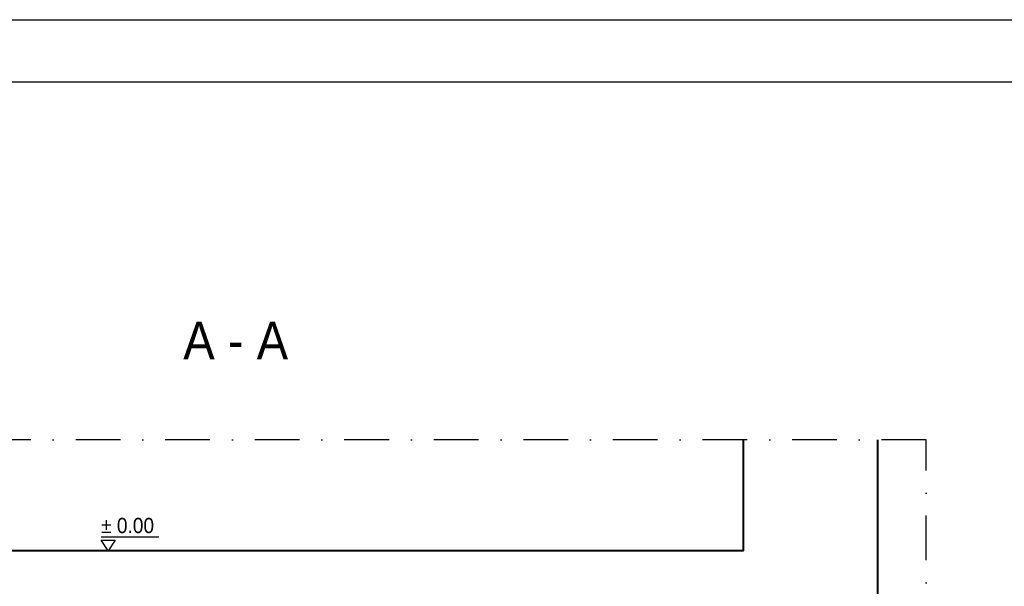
# Model space of a CAD drawing. Header units: millimetres. Extents: x -368 to 1732, y 3428 to 4913.
# Tile 26 of 80: x 338 to 889, y 4596 to 4913. Entities that reach past the tile are written whole.
import ezdxf

# ---------------------------------------------------------------- set-up
doc = ezdxf.new("R2010")
doc.units = ezdxf.units.MM
doc.linetypes.add('DASHDOT2', pattern=[0.5, 0.25, -0.125, 0, -0.125])
doc.layers.add('-- Budynek', color=7, linetype='Continuous')
doc.layers.add('-- RAMKA', color=11, linetype='Continuous')
doc.layers.add('-- CO_opis', color=11, linetype='Continuous', lineweight=0)
doc.layers.add('_NOŚNE', color=73, linetype='Continuous', lineweight=40)
doc.styles.add('INSTADT', font='arial.ttf', dxfattribs={"width": 0.9})

# ---------------------------------------------------------------- blocks, each defined once
blk = doc.blocks.new('*U5')
at = {"layer": '-- RAMKA', "color": 50}
blk.add_lwpolyline([(0, 2970), (4200, 2970), (4200, 0), (0, 0)], close=True, dxfattribs=at)
at = {"layer": '-- RAMKA', "color": 11}
blk.add_lwpolyline([(300, 69.4), (4130, 69.4), (4130, 2900), (300, 2900)], close=True, dxfattribs=at)
blk = doc.blocks.new('-- RZĘDNA')
at = {"color": 50}
blk.add_line((-7.8, 15.7), (57, 15.7), dxfattribs=at)
at = {"color": 11}
blk.add_lwpolyline([(-7.8, 11.7), (7.8, 11.7), (0, 0)], close=True, dxfattribs=at)
at = {"color": 11, "style": 'INSTADT', "width": 0.9}
blk.add_attdef('POZIOM', (-7.8, 19.8), '', height=17, rotation=360, dxfattribs=at)

msp = doc.modelspace()

# ---------------------------------------------------------------- linework, layer by layer
at = {"layer": '-- Budynek', "color": 50, "linetype": 'DASHDOT2', "ltscale": 100}
msp.add_lwpolyline([(845.3, 4259.82), (845.3, 4677.82), (72.53, 4677.82), (72.53, 4259.82), (845.3, 4259.82)], dxfattribs=at)
at = {"layer": '_NOŚNE'}
for p, q in [((743.07, 4615.82), (743.07, 4677.82)), ((818, 4677.82), (818, 4482.82)), ((743.07, 4615.82), (137.83, 4615.82))]:
    msp.add_line(p, q, dxfattribs=at)

# ---------------------------------------------------------------- block references
at = {"layer": '-- Budynek'}
ref = msp.add_blockref('-- RZĘDNA', (387.51, 4615.82), dxfattribs=dict(at, xscale=0.5, yscale=0.5, zscale=0.001))
ref.add_attrib('POZIOM', '%%P 0.00', (383.62, 4625.7), dxfattribs={"layer": '0', "color": 11, "height": 8.5, "rotation": 360, "style": 'INSTADT', "oblique": 360, "width": 0.9})
at = {"layer": '-- RAMKA', "xscale": 0.5, "yscale": 0.5, "zscale": 0.5}
msp.add_blockref('*U5', (-367.87, 3427.73), dxfattribs=at)

# ---------------------------------------------------------------- texts
at = {"layer": '-- CO_opis', "color": 171, "linetype": 'Continuous', "ltscale": 0.6, "insert": (458.92, 4722.82), "char_height": 21, "attachment_point": 8, "style": 'INSTADT'}
msp.add_mtext('A - A', dxfattribs=at)

doc.saveas('drawing.dxf')
